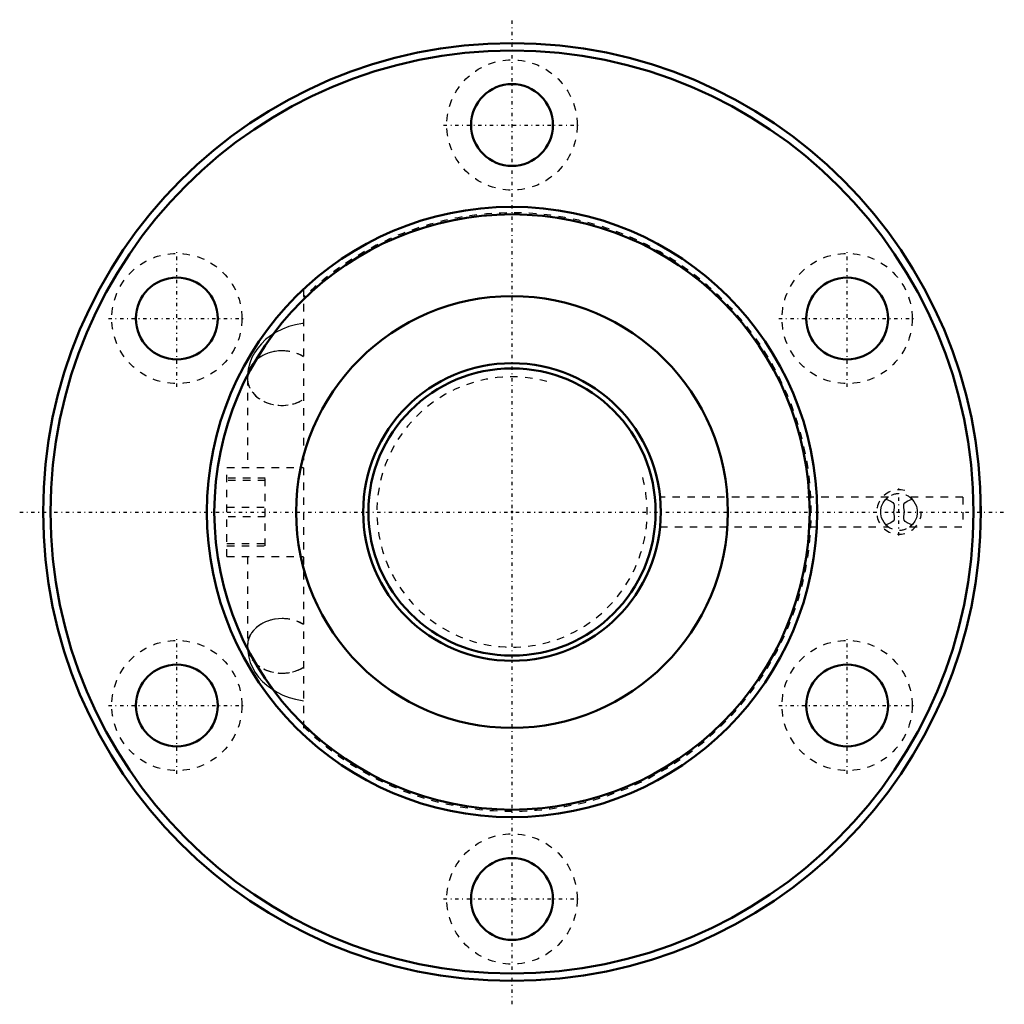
# Model space of a CAD drawing. Header units: millimetres. Extents: x -66 to 66, y -66 to 66.
import ezdxf

# ---------------------------------------------------------------- set-up
doc = ezdxf.new("R2010")
doc.units = ezdxf.units.MM
doc.linetypes.add('Center', pattern=[1.5, 0.45, -0.5, 0.05, -0.5])
doc.linetypes.add('Dashed', pattern=[2, 1, -1])
for name, color, linetype, lineweight in [('2d ConnectionPoints', 7, 'Continuous', 50), ('AM_0', 7, 'Continuous', 50), ('AM_5', 3, 'Continuous', 25), ('AM_7', 7, 'Center', 25), ('AM_9', 6, 'Dashed', 25)]:
    doc.layers.add(name, color=color, linetype=linetype, lineweight=lineweight)

# ---------------------------------------------------------------- blocks, each defined once
blk = doc.blocks.new('1_BNF_4020V_5RR_Nut_0_in_BNF4020V_5RRG1_182LC0_000_rev_2')
at = {"layer": 'AM_0'}
for centre, radius in [((0, 0), 63), ((0, 0), 62), ((0, 52), 5.5), ((0, 0), 41), ((0, 0), 40), ((-45.03, 26), 5.5), ((45.03, 26), 5.5), ((0, 0), 29), ((-45.03, -26), 5.5), ((45.03, -26), 5.5), ((0, -52), 5.5)]:
    blk.add_circle(centre, radius, dxfattribs=at)
at = {"layer": 'AM_5', "linetype": 'Dashed'}
blk.add_arc((52, 0), 3, 75, 15, dxfattribs=at)
at = {"layer": 'AM_7'}
for p, q in [((0, -66.15), (0, 66.15)), ((-9.19, 52), (9.19, 52)), ((-45.03, 16.81), (-45.03, 35.19)), ((45.03, 16.81), (45.03, 35.19)), ((-54.22, 26), (-35.85, 26)), ((35.85, 26), (54.22, 26)), ((52, -3.15), (52, 3.15)), ((-66.15, 0), (66.15, 0)), ((-45.03, -35.19), (-45.03, -16.81)), ((45.03, -35.19), (45.03, -16.81)), ((-54.22, -26), (-35.85, -26)), ((35.85, -26), (54.22, -26)), ((-9.19, -52), (9.19, -52))]:
    blk.add_line(p, q, dxfattribs=at)
at = {"layer": 'AM_9'}
for p, q in [((-28, 29.95), (-28, -29.95)), ((-35.55, 17.99), (-35.55, 6)), ((-35.54, 17.99), (-35.54, 6)), ((-38.3, -6), (-38.3, 6)), ((-38.3, 6), (-28, 6)), ((-33.15, 4.55), (-38.3, 4.55)), ((-33.15, 4.25), (-38.3, 4.25)), ((-33.15, -4.55), (-33.15, 4.55)), ((50.56, 2), (19.9, 2)), ((60.59, 2), (53.44, 2)), ((60.59, 2), (60.59, -2)), ((62.89, -2), (62.89, 2)), ((63, 2), (62.89, 2)), ((-38.3, 0.67), (-33.15, 0.67)), ((-33.15, -0.67), (-38.3, -0.67)), ((19.9, -2), (50.56, -2)), ((53.44, -2), (60.59, -2)), ((62.89, -2), (63, -2)), ((-38.3, -4.25), (-33.15, -4.25)), ((-38.3, -4.55), (-33.15, -4.55)), ((-38.3, -6), (-28, -6)), ((-35.55, -6), (-35.55, -17.99)), ((-35.54, -6), (-35.54, -17.99))]:
    blk.add_line(p, q, dxfattribs=at)
for points in [[(-28, 25.38), (-28.15, 25.35), (-29.07, 25.17), (-29.97, 24.91), (-30.84, 24.57), (-31.68, 24.15), (-32.46, 23.66), (-33.1, 23.16), (-33.67, 22.61), (-34.17, 22.02), (-34.6, 21.4), (-34.95, 20.74), (-35.24, 19.98), (-35.44, 19.21), (-35.54, 18.44), (-35.56, 17.99)], [(50.34, -1.82), (49.99, -1.41), (49.67, -0.78), (49.55, -0.25), (49.56, 0.31), (49.67, 0.8), (49.88, 1.25), (50.19, 1.66), (50.45, 1.91)], [(50.57, 2), (50.54, 1.98), (50.37, 1.84), (50.26, 1.73)], [(50.26, 1.73), (50.91, 1.46), (51.18, 1.27), (51.32, 1.08), (51.37, 0.89), (51.35, 0.6), (51.27, -0.04), (51.35, -0.61), (51.37, -0.87), (51.33, -1.06), (51.22, -1.22), (50.89, -1.47), (50.26, -1.73)], [(53.74, -1.73), (53.09, -1.46), (52.82, -1.27), (52.68, -1.08), (52.63, -0.89), (52.65, -0.6), (52.73, 0.04), (52.65, 0.61), (52.63, 0.87), (52.67, 1.06), (52.78, 1.22), (53.11, 1.47), (53.74, 1.73)], [(53.74, 1.73), (53.53, 1.93), (53.43, 2), (53.43, 2)], [(53.67, 1.8), (54.01, 1.41), (54.33, 0.78), (54.45, 0.25), (54.44, -0.31), (54.33, -0.8), (54.12, -1.25), (53.81, -1.66), (53.53, -1.92), (53.44, -2), (53.43, -2)], [(50.26, -1.73), (50.47, -1.93), (50.57, -2), (50.57, -2)], [(53.43, -2), (53.46, -1.98), (53.63, -1.84), (53.74, -1.73)], [(-35.56, -17.99), (-35.51, -18.75), (-35.38, -19.5), (-35.16, -20.22), (-34.87, -20.9), (-34.49, -21.56), (-34.05, -22.18), (-33.53, -22.76), (-32.94, -23.29), (-32.29, -23.78), (-31.57, -24.22), (-30.79, -24.6), (-29.96, -24.91), (-29.08, -25.17), (-28.18, -25.35), (-28, -25.38)]]:
    blk.add_lwpolyline(points, dxfattribs=at)
for centre in [(0, 52), (-45.03, 26), (45.03, 26), (-45.03, -26), (45.03, -26), (0, -52)]:
    blk.add_circle(centre, 8.75, dxfattribs=at)
for centre, radius, start, end in [((0, 0), 40.2, 225.8517, 134.1483), ((52, 0), 2.46, 44.7828, 135.2172), ((52, 0), 2.46, 224.7828, 318.8563)]:
    blk.add_arc(centre, radius, start, end, dxfattribs=at)
for centre, major_axis, start_param, end_param in [((-30.91, 17.99), (-4.65, 0), 4.036224, 8.530147), ((-30.9, 17.99), (4.65, 0), 0.897385, 3.141593), ((-30.89, 17.99), (4.65, 0), 1.572947, 3.141593), ((-30.89, 17.99), (4.65, 0), 0.900134, 1.572947), ((-30.9, 17.99), (4.65, 0), 3.141593, 5.3858), ((-30.89, 17.99), (4.65, 0), 3.141593, 5.383052), ((-30.9, -17.99), (4.65, 0), 0.897385, 5.3858), ((-30.91, -17.99), (4.65, 0), 0.894631, 3.048812), ((-30.89, -17.99), (4.65, 0), 1.572947, 3.141593), ((-30.89, -17.99), (4.65, 0), 0.900134, 1.572947), ((-30.91, -17.99), (4.65, 0), 3.048812, 3.14166), ((-30.91, -17.99), (4.65, 0), 3.14166, 5.388554), ((-30.89, -17.99), (4.65, 0), 3.141593, 4.710238), ((-30.89, -17.99), (4.65, 0), 4.710238, 5.383052)]:
    blk.add_ellipse(centre, major_axis=major_axis, ratio=0.788011, start_param=start_param, end_param=end_param, dxfattribs=at)
blk = doc.blocks.new('2_BNF_4020V_5RR000_Shaft_0_in_BNF4020V_5RRG1_182LC0_000_rev_2')
at = {"layer": 'AM_0'}
for radius in [20, 19.3]:
    blk.add_circle((0, 0), radius, dxfattribs=at)
at = {"layer": 'AM_5', "linetype": 'Dashed'}
blk.add_arc((0, 0), 18.16, 75, 15, dxfattribs=at)

msp = doc.modelspace()

# ---------------------------------------------------------------- linework, layer by layer
at = {"layer": '2d ConnectionPoints'}
msp.add_point((0, 0), dxfattribs=at)
msp.add_point((0, 0), dxfattribs=at)

# ---------------------------------------------------------------- block references
for name in ['1_BNF_4020V_5RR_Nut_0_in_BNF4020V_5RRG1_182LC0_000_rev_2', '2_BNF_4020V_5RR000_Shaft_0_in_BNF4020V_5RRG1_182LC0_000_rev_2']:
    msp.add_blockref(name, (0, 0))

doc.saveas('drawing.dxf')
